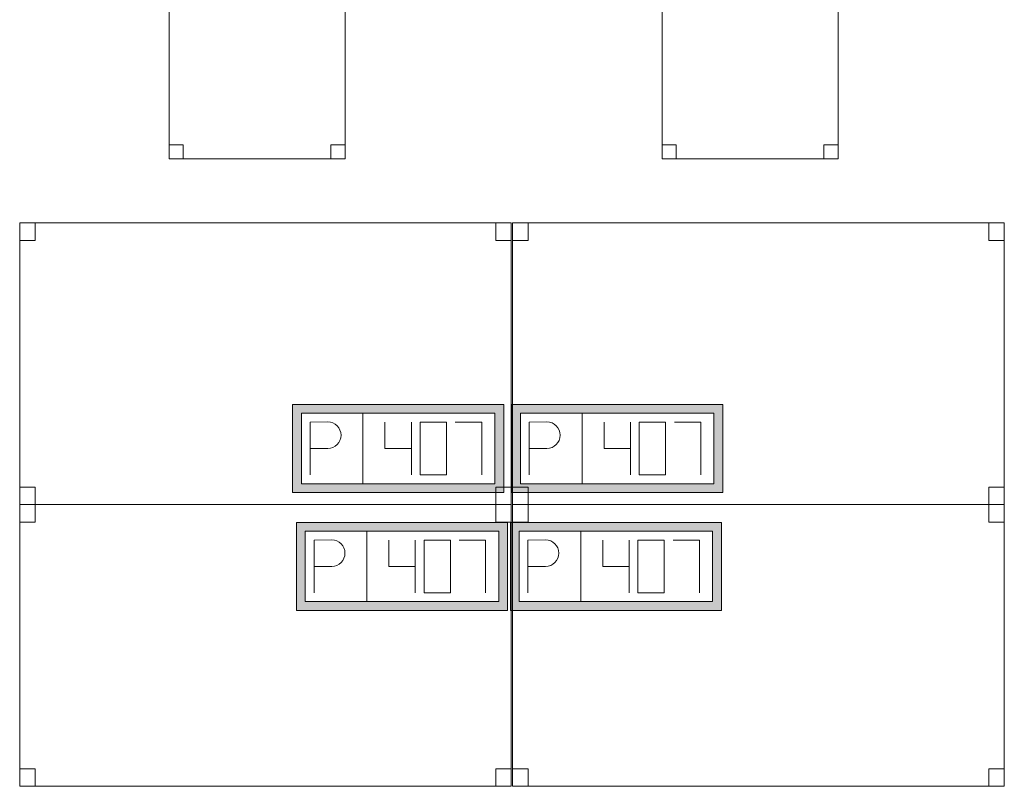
# Model space of a CAD drawing. Header units: metres. Extents: x 397.7 to 427.5, y 12.7 to 28.4.
# Tile 16 of 127: x 406.9 to 409.7, y 18.5 to 20.7. Entities that reach past the tile are written whole.
import ezdxf

# ---------------------------------------------------------------- set-up
doc = ezdxf.new("R2010")
doc.units = ezdxf.units.M
doc.layers.add('02_MOBILIARIO', color=7, linetype='Continuous', lineweight=18)
doc.layers.add('A-DETL-____-MBND', color=7, linetype='Continuous', lineweight=18)

# ---------------------------------------------------------------- blocks, each defined once
blk = doc.blocks.new('Family - Cadira d_Oficina_P4-153769-07_TEL_P4')
at = {"layer": 'A-DETL-____-MBND', "color": 253, "true_color": 0xaaaaaa}
for p, q in [((0, 0.47), (0, 0.5)), ((0, 0.5), (0.5, 0.5)), ((0.5, 0.5), (0, 0.5)), ((0, 0.5), (0, 0.47)), ((0, 0), (0, 0.5)), ((0, 0.5), (0.5, 0.5)), ((0.5, 0.5), (0, 0.5)), ((0, 0.5), (0, 0)), ((0, 0.46), (0, 0.5)), ((0, 0.5), (0.04, 0.5)), ((0.04, 0.5), (0, 0.5)), ((0, 0.5), (0, 0.46)), ((0.04, 0.5), (0.04, 0.46)), ((0.04, 0.46), (0.04, 0.5)), ((0.46, 0.46), (0.46, 0.5)), ((0.46, 0.5), (0.5, 0.5)), ((0.5, 0.5), (0.46, 0.5)), ((0.46, 0.5), (0.46, 0.46)), ((0.5, 0.5), (0.5, 0.47)), ((0.5, 0.47), (0.5, 0.5)), ((0.5, 0.5), (0.5, 0)), ((0.5, 0), (0.5, 0.5)), ((0.5, 0.5), (0.5, 0.46)), ((0.5, 0.46), (0.5, 0.5)), ((0.5, 0.47), (0, 0.47)), ((0, 0.47), (0.5, 0.47)), ((0.04, 0.46), (0, 0.46)), ((0, 0.46), (0.04, 0.46)), ((0.5, 0.46), (0.46, 0.46)), ((0.46, 0.46), (0.5, 0.46)), ((0, 0), (0, 0.04)), ((0, 0.04), (0.04, 0.04)), ((0.04, 0.04), (0, 0.04)), ((0, 0.04), (0, 0)), ((0.04, 0.04), (0.04, 0)), ((0.04, 0), (0.04, 0.04)), ((0.46, 0), (0.46, 0.04)), ((0.46, 0.04), (0.5, 0.04)), ((0.5, 0.04), (0.46, 0.04)), ((0.46, 0.04), (0.46, 0)), ((0.5, 0.04), (0.5, 0)), ((0.5, 0), (0.5, 0.04)), ((0.5, 0), (0, 0)), ((0, 0), (0.5, 0)), ((0.04, 0), (0, 0)), ((0, 0), (0.04, 0)), ((0.5, 0), (0.46, 0)), ((0.46, 0), (0.5, 0))]:
    blk.add_line(p, q, dxfattribs=at)
blk = doc.blocks.new('Family - Taula 140X80_P4-153848-07_TEL_P4')
at = {"layer": 'A-DETL-____-MBND', "color": 253, "true_color": 0xaaaaaa}
for p, q in [((0, 0.7501), (0, 0.8001)), ((0, 0.8001), (0.0437, 0.8001)), ((0.0437, 0.8001), (0, 0.8001)), ((0, 0.8001), (0, 0.7501)), ((0, 0), (0, 0.8001)), ((0, 0.8001), (1.3973, 0.8001)), ((1.3973, 0.8001), (0, 0.8001)), ((0, 0.8001), (0, 0)), ((0.0437, 0.8001), (0.0437, 0.7501)), ((0.0437, 0.7501), (0.0437, 0.8001)), ((1.3536, 0.7501), (1.3536, 0.8001)), ((1.3536, 0.8001), (1.3973, 0.8001)), ((1.3973, 0.8001), (1.3536, 0.8001)), ((1.3536, 0.8001), (1.3536, 0.7501)), ((1.3973, 0.8001), (1.3973, 0.7501)), ((1.3973, 0.7501), (1.3973, 0.8001)), ((1.3973, 0.8001), (1.3973, 0)), ((1.3973, 0), (1.3973, 0.8001)), ((0.0437, 0.7501), (0, 0.7501)), ((0, 0.7501), (0.0437, 0.7501)), ((1.3973, 0.7501), (1.3536, 0.7501)), ((1.3536, 0.7501), (1.3973, 0.7501)), ((0, 0), (0, 0.05)), ((0, 0.05), (0.0437, 0.05)), ((0.0437, 0.05), (0, 0.05)), ((0, 0.05), (0, 0)), ((0.0437, 0.05), (0.0437, 0)), ((0.0437, 0), (0.0437, 0.05)), ((1.3536, 0), (1.3536, 0.05)), ((1.3536, 0.05), (1.3973, 0.05)), ((1.3973, 0.05), (1.3536, 0.05)), ((1.3536, 0.05), (1.3536, 0)), ((1.3973, 0.05), (1.3973, 0)), ((1.3973, 0), (1.3973, 0.05)), ((0.0437, 0), (0, 0)), ((0, 0), (0.0437, 0)), ((1.3973, 0), (0, 0)), ((0, 0), (1.3973, 0)), ((1.3973, 0), (1.3536, 0)), ((1.3536, 0), (1.3973, 0))]:
    blk.add_line(p, q, dxfattribs=at)
blk = doc.blocks.new('Family - Cadira d_Oficina_P4-153909-07_TEL_P4')
at = {"layer": 'A-DETL-____-MBND', "color": 253, "true_color": 0xaaaaaa}
for p, q in [((0, 0.46), (0, 0.5)), ((0, 0.5), (0.04, 0.5)), ((0.04, 0.5), (0, 0.5)), ((0, 0.5), (0, 0.46)), ((0, 0), (0, 0.5)), ((0, 0.5), (0.5, 0.5)), ((0.5, 0.5), (0, 0.5)), ((0, 0.5), (0, 0)), ((0, 0.47), (0, 0.5)), ((0, 0.5), (0.5, 0.5)), ((0.5, 0.5), (0, 0.5)), ((0, 0.5), (0, 0.47)), ((0.04, 0.5), (0.04, 0.46)), ((0.04, 0.46), (0.04, 0.5)), ((0.46, 0.46), (0.46, 0.5)), ((0.46, 0.5), (0.5, 0.5)), ((0.5, 0.5), (0.46, 0.5)), ((0.46, 0.5), (0.46, 0.46)), ((0.5, 0.5), (0.5, 0.46)), ((0.5, 0.46), (0.5, 0.5)), ((0.5, 0.5), (0.5, 0)), ((0.5, 0), (0.5, 0.5)), ((0.5, 0.5), (0.5, 0.47)), ((0.5, 0.47), (0.5, 0.5)), ((0.5, 0.47), (0, 0.47)), ((0, 0.47), (0.5, 0.47)), ((0.04, 0.46), (0, 0.46)), ((0, 0.46), (0.04, 0.46)), ((0.5, 0.46), (0.46, 0.46)), ((0.46, 0.46), (0.5, 0.46)), ((0, 0), (0, 0.04)), ((0, 0.04), (0.04, 0.04)), ((0.04, 0.04), (0, 0.04)), ((0, 0.04), (0, 0)), ((0.04, 0.04), (0.04, 0)), ((0.04, 0), (0.04, 0.04)), ((0.46, 0), (0.46, 0.04)), ((0.46, 0.04), (0.5, 0.04)), ((0.5, 0.04), (0.46, 0.04)), ((0.46, 0.04), (0.46, 0)), ((0.5, 0.04), (0.5, 0)), ((0.5, 0), (0.5, 0.04)), ((0.04, 0), (0, 0)), ((0, 0), (0.04, 0)), ((0.5, 0), (0, 0)), ((0, 0), (0.5, 0)), ((0.5, 0), (0.46, 0)), ((0.46, 0), (0.5, 0))]:
    blk.add_line(p, q, dxfattribs=at)
blk = doc.blocks.new('Family - Taula 140X80_P4-154132-07_TEL_P4')
at = {"layer": 'A-DETL-____-MBND', "color": 253, "true_color": 0xaaaaaa}
for p, q in [((0, 0.8001), (0.0437, 0.8001)), ((0, 0.7501), (0, 0.8001)), ((0.0437, 0.8001), (0, 0.8001)), ((0, 0.8001), (0, 0.7501)), ((0, 0.8001), (1.3973, 0.8001)), ((0, 0), (0, 0.8001)), ((1.3973, 0.8001), (0, 0.8001)), ((0, 0.8001), (0, 0)), ((0.0437, 0.8001), (0.0437, 0.7501)), ((0.0437, 0.7501), (0.0437, 0.8001)), ((1.3536, 0.8001), (1.3973, 0.8001)), ((1.3536, 0.7501), (1.3536, 0.8001)), ((1.3973, 0.8001), (1.3536, 0.8001)), ((1.3536, 0.8001), (1.3536, 0.7501)), ((1.3973, 0.8001), (1.3973, 0.7501)), ((1.3973, 0.7501), (1.3973, 0.8001)), ((1.3973, 0.8001), (1.3973, 0)), ((1.3973, 0), (1.3973, 0.8001)), ((0.0437, 0.7501), (0, 0.7501)), ((0, 0.7501), (0.0437, 0.7501)), ((1.3973, 0.7501), (1.3536, 0.7501)), ((1.3536, 0.7501), (1.3973, 0.7501)), ((0, 0.05), (0.0437, 0.05)), ((0, 0), (0, 0.05)), ((0.0437, 0.05), (0, 0.05)), ((0, 0.05), (0, 0)), ((0.0437, 0.05), (0.0437, 0)), ((0.0437, 0), (0.0437, 0.05)), ((1.3536, 0.05), (1.3973, 0.05)), ((1.3536, 0), (1.3536, 0.05)), ((1.3973, 0.05), (1.3536, 0.05)), ((1.3536, 0.05), (1.3536, 0)), ((1.3973, 0.05), (1.3973, 0)), ((1.3973, 0), (1.3973, 0.05)), ((0.0437, 0), (0, 0)), ((0, 0), (0.0437, 0)), ((0, 0), (1.3973, 0)), ((1.3973, 0), (1.3536, 0)), ((1.3536, 0), (1.3973, 0)), ((1.3973, 0), (0, 0))]:
    blk.add_line(p, q, dxfattribs=at)
blk = doc.blocks.new('Family - Taula 140X80_P4-154164-07_TEL_P4')
at = {"layer": 'A-DETL-____-MBND', "color": 253, "true_color": 0xaaaaaa}
for p, q in [((0, 0.7501), (0, 0.8001)), ((0, 0.8001), (0.0437, 0.8001)), ((0.0437, 0.8001), (0, 0.8001)), ((0, 0.8001), (0, 0.7501)), ((0, 0), (0, 0.8001)), ((0, 0.8001), (1.3973, 0.8001)), ((1.3973, 0.8001), (0, 0.8001)), ((0, 0.8001), (0, 0)), ((0.0437, 0.8001), (0.0437, 0.7501)), ((0.0437, 0.7501), (0.0437, 0.8001)), ((1.3536, 0.7501), (1.3536, 0.8001)), ((1.3536, 0.8001), (1.3973, 0.8001)), ((1.3973, 0.8001), (1.3536, 0.8001)), ((1.3536, 0.8001), (1.3536, 0.7501)), ((1.3973, 0.8001), (1.3973, 0.7501)), ((1.3973, 0.7501), (1.3973, 0.8001)), ((1.3973, 0.8001), (1.3973, 0)), ((1.3973, 0), (1.3973, 0.8001)), ((0.0437, 0.7501), (0, 0.7501)), ((0, 0.7501), (0.0437, 0.7501)), ((1.3973, 0.7501), (1.3536, 0.7501)), ((1.3536, 0.7501), (1.3973, 0.7501)), ((0, 0), (0, 0.05)), ((0, 0.05), (0.0437, 0.05)), ((0.0437, 0.05), (0, 0.05)), ((0, 0.05), (0, 0)), ((0.0437, 0.05), (0.0437, 0)), ((0.0437, 0), (0.0437, 0.05)), ((1.3536, 0), (1.3536, 0.05)), ((1.3536, 0.05), (1.3973, 0.05)), ((1.3973, 0.05), (1.3536, 0.05)), ((1.3536, 0.05), (1.3536, 0)), ((1.3973, 0.05), (1.3973, 0)), ((1.3973, 0), (1.3973, 0.05)), ((0.0437, 0), (0, 0)), ((0, 0), (0.0437, 0)), ((1.3973, 0), (0, 0)), ((0, 0), (1.3973, 0)), ((1.3973, 0), (1.3536, 0)), ((1.3536, 0), (1.3973, 0))]:
    blk.add_line(p, q, dxfattribs=at)
blk = doc.blocks.new('Family - Taula 140X80_P4-154466-07_TEL_P4')
at = {"layer": 'A-DETL-____-MBND', "color": 253, "true_color": 0xaaaaaa}
for p, q in [((0, 0.8001), (0.0437, 0.8001)), ((0, 0.7501), (0, 0.8001)), ((0.0437, 0.8001), (0, 0.8001)), ((0, 0.8001), (0, 0.7501)), ((0, 0.8001), (1.3973, 0.8001)), ((0, 0), (0, 0.8001)), ((1.3973, 0.8001), (0, 0.8001)), ((0, 0.8001), (0, 0)), ((0.0437, 0.8001), (0.0437, 0.7501)), ((0.0437, 0.7501), (0.0437, 0.8001)), ((1.3536, 0.8001), (1.3973, 0.8001)), ((1.3536, 0.7501), (1.3536, 0.8001)), ((1.3973, 0.8001), (1.3536, 0.8001)), ((1.3536, 0.8001), (1.3536, 0.7501)), ((1.3973, 0.8001), (1.3973, 0.7501)), ((1.3973, 0.7501), (1.3973, 0.8001)), ((1.3973, 0.8001), (1.3973, 0)), ((1.3973, 0), (1.3973, 0.8001)), ((0.0437, 0.7501), (0, 0.7501)), ((0, 0.7501), (0.0437, 0.7501)), ((1.3973, 0.7501), (1.3536, 0.7501)), ((1.3536, 0.7501), (1.3973, 0.7501)), ((0, 0.05), (0.0437, 0.05)), ((0, 0), (0, 0.05)), ((0.0437, 0.05), (0, 0.05)), ((0, 0.05), (0, 0)), ((0.0437, 0.05), (0.0437, 0)), ((0.0437, 0), (0.0437, 0.05)), ((1.3536, 0.05), (1.3973, 0.05)), ((1.3536, 0), (1.3536, 0.05)), ((1.3973, 0.05), (1.3536, 0.05)), ((1.3536, 0.05), (1.3536, 0)), ((1.3973, 0.05), (1.3973, 0)), ((1.3973, 0), (1.3973, 0.05)), ((0, 0), (1.3973, 0)), ((0.0437, 0), (0, 0)), ((0, 0), (0.0437, 0)), ((1.3973, 0), (1.3536, 0)), ((1.3536, 0), (1.3973, 0)), ((1.3973, 0), (0, 0))]:
    blk.add_line(p, q, dxfattribs=at)
blk = doc.blocks.new('LONDR55-XX_ZZ-ARQ-CAA-M3D-Londres55_ifc-1-07_TEL_P4')
at = {"layer": '02_MOBILIARIO', "color": 253, "lineweight": 18, "true_color": 0xaaaaaa}
for name, p in [('Family - Cadira d_Oficina_P4-153769-07_TEL_P4', (407.3616, 20.2923)), ('Family - Cadira d_Oficina_P4-153909-07_TEL_P4', (408.7628, 20.2923)), ('Family - Taula 140X80_P4-154466-07_TEL_P4', (406.937, 19.31)), ('Family - Taula 140X80_P4-154132-07_TEL_P4', (408.3381, 19.31)), ('Family - Taula 140X80_P4-154164-07_TEL_P4', (406.937, 18.51)), ('Family - Taula 140X80_P4-153848-07_TEL_P4', (408.3381, 18.51))]:
    blk.add_blockref(name, p, dxfattribs=at)
blk = doc.blocks.new('ZYR_05_02_05 PT 4COL Terra - 07 PT Terra _4SC-2SAI-2VD_-V1-07_TEL_P4')
at = {"layer": 'A-DETL-____-MBND', "true_color": 0x3c0aff}
h = blk.add_hatch(color=180, dxfattribs=at)
h.paths.add_polyline_path([(-0.4898, -0.125), (0.1102, -0.125), (0.1102, 0.125), (-0.4898, 0.125)])
h.paths.add_polyline_path([(-0.4648, -0.1), (-0.4648, 0.1), (0.0852, 0.1), (0.0852, -0.1)])
at = {"layer": 'A-DETL-____-MBND', "color": 180, "true_color": 0x3c0aff}
for p, q in [((0.1102, 0.125), (-0.4898, 0.125)), ((-0.4898, 0.125), (-0.4898, -0.125)), ((-0.4898, 0.125), (0.1102, 0.125)), ((-0.4898, 0.125), (-0.4898, -0.125)), ((0.1102, -0.125), (0.1102, 0.125)), ((0.1102, 0.125), (0.1102, -0.125)), ((-0.4648, -0.1), (-0.4648, 0.1)), ((-0.4648, 0.1), (0.0852, 0.1)), ((-0.4648, 0.1), (0.0852, 0.1)), ((-0.4648, -0.1), (-0.4648, 0.1)), ((-0.2898, 0.1), (-0.2898, -0.1)), ((0.0852, 0.1), (0.0852, -0.1)), ((0.0852, 0.1), (0.0852, -0.1)), ((-0.4398, 0.075), (-0.3898, 0.0754)), ((-0.4398, 0.075), (-0.4398, -0.075)), ((-0.2273, 0.075), (-0.2273, 0)), ((-0.1523, 0.075), (-0.1523, -0.075)), ((-0.0523, 0.075), (-0.1273, 0.075)), ((-0.1273, 0.075), (-0.1273, -0.075)), ((-0.0523, -0.075), (-0.0523, 0.075)), ((-0.0273, 0.075), (0.0477, 0.075)), ((0.0477, 0.075), (0.0477, -0.075)), ((-0.4398, 0), (-0.3898, 0)), ((-0.2273, 0), (-0.1523, 0)), ((-0.1273, -0.075), (-0.0523, -0.075)), ((0.0852, -0.1), (-0.4648, -0.1)), ((0.0852, -0.1), (-0.4648, -0.1)), ((-0.4898, -0.125), (0.1102, -0.125)), ((0.1102, -0.125), (-0.4898, -0.125))]:
    blk.add_line(p, q, dxfattribs=at)
blk.add_arc((-0.3898, 0.0377), 0.0377, 270, 90, dxfattribs=at)
blk = doc.blocks.new('ZYR_05_02_05 PT 4COL Terra - 07 PT Terra _4SC-2SAI-2VD_-903860-07_TEL_P4')
at = {"layer": 'A-DETL-____-MBND', "true_color": 0x3c0aff}
h = blk.add_hatch(color=180, dxfattribs=at)
h.paths.add_polyline_path([(-0.5009, -0.125), (0.0991, -0.125), (0.0991, 0.125), (-0.5009, 0.125)])
h.paths.add_polyline_path([(-0.4759, -0.1), (-0.4759, 0.1), (0.0741, 0.1), (0.0741, -0.1)])
at = {"layer": 'A-DETL-____-MBND', "color": 180, "true_color": 0x3c0aff}
for p, q in [((0.0991, 0.125), (-0.5009, 0.125)), ((-0.5009, 0.125), (-0.5009, -0.125)), ((-0.5009, 0.125), (0.0991, 0.125)), ((-0.5009, 0.125), (-0.5009, -0.125)), ((0.0991, -0.125), (0.0991, 0.125)), ((0.0991, 0.125), (0.0991, -0.125)), ((-0.4759, -0.1), (-0.4759, 0.1)), ((-0.4759, 0.1), (0.0741, 0.1)), ((-0.4759, 0.1), (0.0741, 0.1)), ((-0.4759, -0.1), (-0.4759, 0.1)), ((-0.3009, 0.1), (-0.3009, -0.1)), ((0.0741, 0.1), (0.0741, -0.1)), ((0.0741, 0.1), (0.0741, -0.1)), ((-0.4509, 0.075), (-0.4009, 0.0754)), ((-0.4509, 0.075), (-0.4509, -0.075)), ((-0.2384, 0.075), (-0.2384, 0)), ((-0.1634, 0.075), (-0.1634, -0.075)), ((-0.0634, 0.075), (-0.1384, 0.075)), ((-0.1384, 0.075), (-0.1384, -0.075)), ((-0.0634, -0.075), (-0.0634, 0.075)), ((-0.0384, 0.075), (0.0366, 0.075)), ((0.0366, 0.075), (0.0366, -0.075)), ((-0.4509, 0), (-0.4009, 0)), ((-0.2384, 0), (-0.1634, 0)), ((-0.1384, -0.075), (-0.0634, -0.075)), ((0.0741, -0.1), (-0.4759, -0.1)), ((0.0741, -0.1), (-0.4759, -0.1)), ((-0.5009, -0.125), (0.0991, -0.125)), ((0.0991, -0.125), (-0.5009, -0.125))]:
    blk.add_line(p, q, dxfattribs=at)
blk.add_arc((-0.4009, 0.0377), 0.0377, 270, 90, dxfattribs=at)
blk = doc.blocks.new('ZYR_05_02_05 PT 4COL Terra - 07 PT Terra _4SC-2SAI-2VD_-903861-07_TEL_P4')
at = {"layer": 'A-DETL-____-MBND', "true_color": 0x3c0aff}
h = blk.add_hatch(color=180, dxfattribs=at)
h.paths.add_polyline_path([(-0.102, -0.125), (0.498, -0.125), (0.498, 0.125), (-0.102, 0.125)])
h.paths.add_polyline_path([(-0.077, -0.1), (-0.077, 0.1), (0.473, 0.1), (0.473, -0.1)])
at = {"layer": 'A-DETL-____-MBND', "color": 180, "true_color": 0x3c0aff}
for p, q in [((0.498, 0.125), (-0.102, 0.125)), ((-0.102, 0.125), (-0.102, -0.125)), ((-0.102, 0.125), (0.498, 0.125)), ((-0.102, 0.125), (-0.102, -0.125)), ((0.498, -0.125), (0.498, 0.125)), ((0.498, 0.125), (0.498, -0.125)), ((-0.077, -0.1), (-0.077, 0.1)), ((-0.077, 0.1), (0.473, 0.1)), ((-0.077, 0.1), (0.473, 0.1)), ((-0.077, -0.1), (-0.077, 0.1)), ((0.098, 0.1), (0.098, -0.1)), ((0.473, 0.1), (0.473, -0.1)), ((0.473, 0.1), (0.473, -0.1)), ((-0.052, 0.075), (-0.002, 0.0754)), ((-0.052, 0.075), (-0.052, -0.075)), ((0.1605, 0.075), (0.1605, 0)), ((0.2355, 0.075), (0.2355, -0.075)), ((0.3355, 0.075), (0.2605, 0.075)), ((0.2605, 0.075), (0.2605, -0.075)), ((0.3355, -0.075), (0.3355, 0.075)), ((0.3605, 0.075), (0.4355, 0.075)), ((0.4355, 0.075), (0.4355, -0.075)), ((-0.052, 0), (-0.002, 0)), ((0.1605, 0), (0.2355, 0)), ((0.2605, -0.075), (0.3355, -0.075)), ((0.473, -0.1), (-0.077, -0.1)), ((0.473, -0.1), (-0.077, -0.1)), ((-0.102, -0.125), (0.498, -0.125)), ((0.498, -0.125), (-0.102, -0.125))]:
    blk.add_line(p, q, dxfattribs=at)
blk.add_arc((-0.002, 0.0377), 0.0377, 270, 90, dxfattribs=at)
blk = doc.blocks.new('ZYR_05_02_05 PT 4COL Terra - 07 PT Terra _4SC-2SAI-2VD_-903862-07_TEL_P4')
at = {"layer": 'A-DETL-____-MBND', "true_color": 0x3c0aff}
h = blk.add_hatch(color=180, dxfattribs=at)
h.paths.add_polyline_path([(-0.0982, -0.125), (0.5018, -0.125), (0.5018, 0.125), (-0.0982, 0.125)])
h.paths.add_polyline_path([(-0.0732, -0.1), (-0.0732, 0.1), (0.4768, 0.1), (0.4768, -0.1)])
at = {"layer": 'A-DETL-____-MBND', "color": 180, "true_color": 0x3c0aff}
for p, q in [((0.5018, 0.125), (-0.0982, 0.125)), ((-0.0982, 0.125), (-0.0982, -0.125)), ((-0.0982, 0.125), (0.5018, 0.125)), ((-0.0982, 0.125), (-0.0982, -0.125)), ((0.5018, -0.125), (0.5018, 0.125)), ((0.5018, 0.125), (0.5018, -0.125)), ((-0.0732, -0.1), (-0.0732, 0.1)), ((-0.0732, 0.1), (0.4768, 0.1)), ((-0.0732, 0.1), (0.4768, 0.1)), ((-0.0732, -0.1), (-0.0732, 0.1)), ((0.1018, 0.1), (0.1018, -0.1)), ((0.4768, 0.1), (0.4768, -0.1)), ((0.4768, 0.1), (0.4768, -0.1)), ((-0.0482, 0.075), (0.0018, 0.0754)), ((-0.0482, 0.075), (-0.0482, -0.075)), ((0.1643, 0.075), (0.1643, 0)), ((0.2393, 0.075), (0.2393, -0.075)), ((0.3393, 0.075), (0.2643, 0.075)), ((0.2643, 0.075), (0.2643, -0.075)), ((0.3393, -0.075), (0.3393, 0.075)), ((0.3643, 0.075), (0.4393, 0.075)), ((0.4393, 0.075), (0.4393, -0.075)), ((-0.0482, 0), (0.0018, 0)), ((0.1643, 0), (0.2393, 0)), ((0.2643, -0.075), (0.3393, -0.075)), ((0.4768, -0.1), (-0.0732, -0.1)), ((0.4768, -0.1), (-0.0732, -0.1)), ((-0.0982, -0.125), (0.5018, -0.125)), ((0.5018, -0.125), (-0.0982, -0.125))]:
    blk.add_line(p, q, dxfattribs=at)
blk.add_arc((0.0018, 0.0377), 0.0377, 270, 90, dxfattribs=at)

msp = doc.modelspace()

# ---------------------------------------------------------------- block references
at = {"lineweight": 5}
msp.add_blockref('LONDR55-XX_ZZ-ARQ-CAA-M3D-Londres55_ifc-1-07_TEL_P4', (0, 0), dxfattribs=at)
at = {"layer": 'A-DETL-____-MBND', "color": 180, "true_color": 0x3c0aff}
for name, p in [('ZYR_05_02_05 PT 4COL Terra - 07 PT Terra _4SC-2SAI-2VD_-903860-07_TEL_P4', (408.2135, 19.4694)), ('ZYR_05_02_05 PT 4COL Terra - 07 PT Terra _4SC-2SAI-2VD_-903862-07_TEL_P4', (408.4335, 19.4694)), ('ZYR_05_02_05 PT 4COL Terra - 07 PT Terra _4SC-2SAI-2VD_-V1-07_TEL_P4', (408.2135, 19.1344)), ('ZYR_05_02_05 PT 4COL Terra - 07 PT Terra _4SC-2SAI-2VD_-903861-07_TEL_P4', (408.4335, 19.1344))]:
    msp.add_blockref(name, p, dxfattribs=at)

doc.saveas('drawing.dxf')
